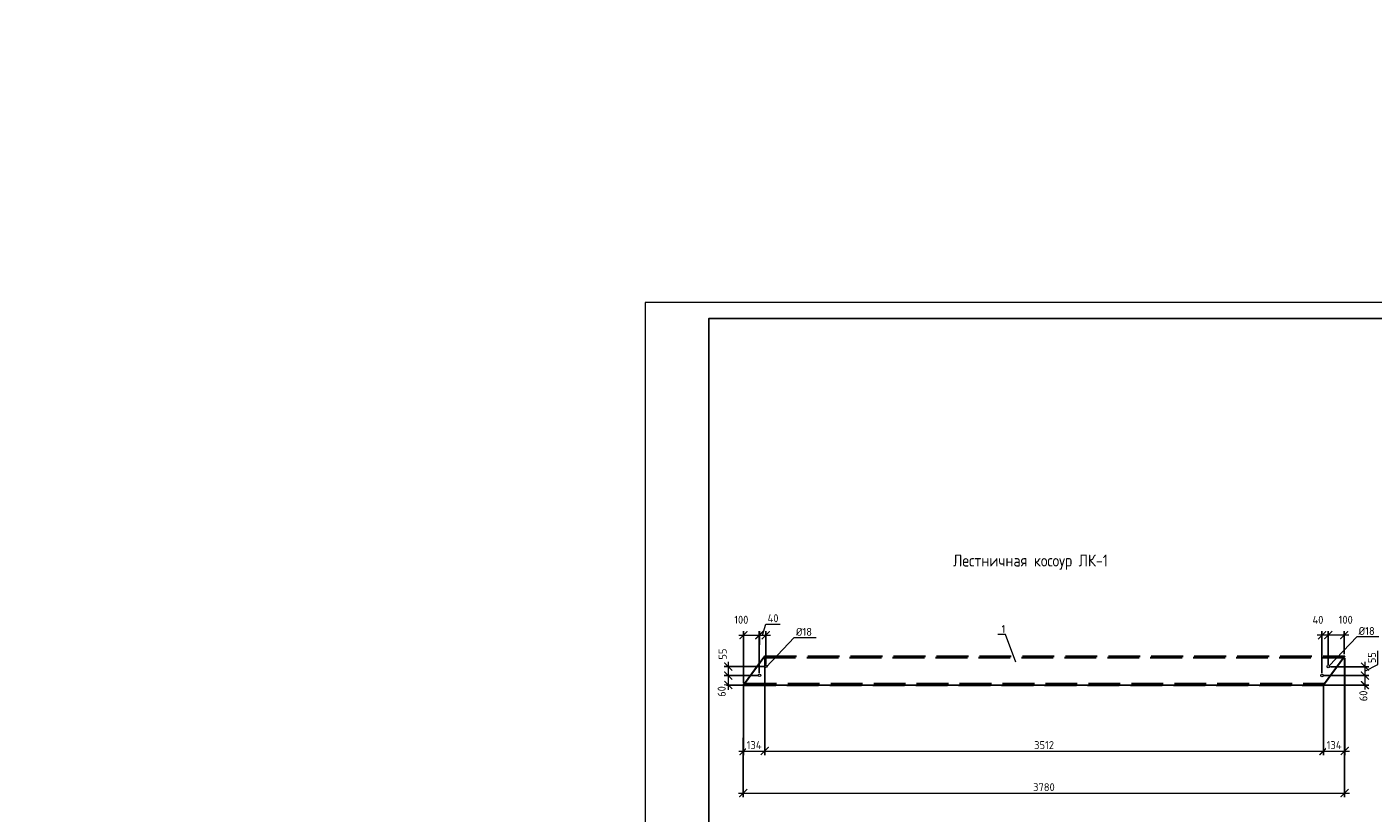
# Model space of a CAD drawing. Header units: millimetres. Extents: x 259029 to 2494469, y -731578 to -57567.
# Tile 194 of 207: x 509462 to 517924, y -519427 to -514484. Entities that reach past the tile are written whole.
import ezdxf
from ezdxf import colors
from ezdxf.entities.mleader import LeaderData, LeaderLine
from ezdxf.enums import TextEntityAlignment as Align
from ezdxf.math import Vec2, Vec3

# ---------------------------------------------------------------- set-up
doc = ezdxf.new("R2010")
doc.units = ezdxf.units.MM
doc.linetypes.add('______2', pattern=[270, 200, -70])
doc.layers.get('Defpoints').update_dxf_attribs({"color": 140})
for name, color, linetype, lineweight in [('RAZMER', 100, 'Continuous', 15), ('Standard', 7, 'Continuous', 25), ('Выноски', 20, 'Continuous', 20), ('РАЗРЕЗЫ', 10, 'Continuous', 60), ('Символы 0.20', 1, 'Continuous', 20), ('Текст', 41, 'Continuous', 30), ('ТОНКИЕ', 7, 'Continuous', 9)]:
    doc.layers.add(name, color=color, linetype=linetype, lineweight=lineweight)
doc.layers.add('ТОЛСТЫЕ_ОСНОВНЫЕ', color=6, linetype='Continuous')
doc.styles.add('style1', font='GOST_Common.ttf', dxfattribs={"height": 500})
doc.styles.add('ГОСТ', font='GOST_Common.ttf')
doc.dimstyles.new('ГОСТ', dxfattribs={"dimscale": 0, "dimtxt": 2.5, "dimasz": 2.5, "dimexe": 1.25, "dimexo": 0.625, "dimtad": 1, "dimdec": 0, "dimtxsty": 'ГОСТ', "dimblk": 'ARCHTICK', "dimcen": 2.5, "dimdle": 1.5, "dimclrd": 256, "dimclre": 256, "dimclrt": 256, "dimadec": 0, "dimazin": 0, "dimtfac": 1, "dimtdec": 0, "dimtmove": 1, "dimatfit": 3, "dimfxl": 2, "dimtfill": 1, "dimlwd": 0, "dimarcsym": 0})

# ---------------------------------------------------------------- blocks, each defined once
blk = doc.blocks.new('_None')
blk = doc.blocks.new('*U92')
at = {"layer": 'ТОЛСТЫЕ_ОСНОВНЫЕ'}
for p, q in [((8, 5), (8, 90)), ((8, 90), (20, 90)), ((13, 5), (13, 90)), ((8, 65), (20, 65)), ((8, 30), (20, 30)), ((20, 5), (8, 5))]:
    blk.add_line(p, q, dxfattribs=at)
at = {"layer": 'ТОЛСТЫЕ_ОСНОВНЫЕ', "color": 6}
blk.add_lwpolyline([(20, 5), (415, 5), (415, 292), (20, 292)], close=True, dxfattribs=at)
at = {"layer": 'ТОНКИЕ'}
blk.add_lwpolyline([(0, 0), (420, 0), (420, 297), (0, 297)], close=True, dxfattribs=at)
at = {"layer": 'Текст', "style": 'style1'}
for s, p in [('Взам.инв.№', (10.5, 77.5)), ('Подпись и дата', (10.5, 47.5)), ('Инв.№ подл.', (10.5, 17.5))]:
    blk.add_text(s, height=3, rotation=90, dxfattribs=at).set_placement(p, align=Align.MIDDLE)
blk.add_text('Формат А3', height=2.5, dxfattribs=at).set_placement((375.57, 1.2))
blk = doc.blocks.new('_ArchTick')
at = {"color": 0, "linetype": 'ByBlock', "const_width": 0.15}
blk.add_lwpolyline([(-0.5, -0.5), (0.5, 0.5)], dxfattribs=at)
blk = doc.blocks.new('*D151')
at = {"layer": 'Defpoints', "color": 0, "lineweight": -2, "transparency": 16777216}
for p in [(517643.8, -518506.7, 0), (517602.2, -518562, 0), (517873.2, -518562)]:
    blk.add_point(p, dxfattribs=at)
at = {"layer": 'RAZMER', "lineweight": 0, "transparency": 16777216}
for p, q in [((517954.4, -518492.2), (517954.4, -518407.2)), ((517873.2, -518476.7), (517873.2, -518592)), ((517873.2, -518534.4), (517954.4, -518492.2))]:
    blk.add_line(p, q, dxfattribs=at)
at = {"layer": 'RAZMER', "lineweight": -2, "transparency": 16777216}
for p, q in [((517656.3, -518506.7), (517898.2, -518506.7)), ((517614.7, -518562), (517898.2, -518562))]:
    blk.add_line(p, q, dxfattribs=at)
at = {"layer": 'RAZMER', "lineweight": 0, "transparency": 16777216, "xscale": 50, "yscale": 50, "zscale": 50, "rotation": 270}
blk.add_blockref('_ArchTick', (517873.2, -518562), dxfattribs=at)
at = {"layer": 'RAZMER', "transparency": 16777216, "insert": (517916.9, -518449.7), "char_height": 50, "attachment_point": 5, "rotation": 90, "style": 'ГОСТ', "bg_fill": 3, "box_fill_scale": 1.1, "bg_fill_color": 256, "bg_fill_true_color": 13158600, "bg_fill_transparency": 0}
blk.add_mtext('55', dxfattribs=at)
at = {"layer": 'RAZMER', "lineweight": 0, "transparency": 16777216, "xscale": 50, "yscale": 50, "zscale": 50, "rotation": 90}
blk.add_blockref('_ArchTick', (517873.2, -518506.7), dxfattribs=at)
blk = doc.blocks.new('*D152')
at = {"layer": 'Defpoints', "color": 0, "lineweight": -2, "transparency": 16777216}
for p in [(517823.6, -518562), (517598.2, -518622.2)]:
    blk.add_point(p, dxfattribs=at)
at = {"layer": 'RAZMER', "lineweight": -2, "transparency": 16777216}
for p, q in [((517836.1, -518562), (517898.2, -518562)), ((517610.7, -518622.2), (517898.2, -518622.2))]:
    blk.add_line(p, q, dxfattribs=at)
at = {"layer": 'RAZMER', "lineweight": 0, "transparency": 16777216}
blk.add_line((517873.2, -518532), (517873.2, -518652.2), dxfattribs=at)
at = {"layer": 'RAZMER', "lineweight": 0, "transparency": 16777216, "xscale": 50, "yscale": 50, "zscale": 50, "rotation": 90}
blk.add_blockref('_ArchTick', (517873.2, -518562), dxfattribs=at)
at = {"layer": 'RAZMER', "transparency": 16777216, "insert": (517863.5, -518690.2), "char_height": 50, "attachment_point": 5, "rotation": 90, "style": 'ГОСТ', "bg_fill": 3, "box_fill_scale": 1.1, "bg_fill_color": 256, "bg_fill_true_color": 13158600, "bg_fill_transparency": 0}
blk.add_mtext('60', dxfattribs=at)
at = {"layer": 'Defpoints', "color": 0, "lineweight": -2, "transparency": 16777216}
blk.add_point((517873.2, -518622.2), dxfattribs=at)
at = {"layer": 'RAZMER', "lineweight": 0, "transparency": 16777216, "xscale": 50, "yscale": 50, "zscale": 50, "rotation": 270}
blk.add_blockref('_ArchTick', (517873.2, -518622.2), dxfattribs=at)
blk = doc.blocks.new('*D153')
at = {"layer": 'Defpoints', "color": 0, "lineweight": -2, "transparency": 16777216}
for p in [(514108.5, -518506.3, 0), (513870.7, -518561.7), (514067, -518561.7, 0)]:
    blk.add_point(p, dxfattribs=at)
at = {"layer": 'RAZMER', "lineweight": -2, "transparency": 16777216}
for p, q in [((514096, -518506.3), (513845.7, -518506.3)), ((514054.5, -518561.7), (513845.7, -518561.7))]:
    blk.add_line(p, q, dxfattribs=at)
at = {"layer": 'RAZMER', "lineweight": 0, "transparency": 16777216}
blk.add_line((513870.7, -518476.3), (513870.7, -518591.7), dxfattribs=at)
at = {"layer": 'RAZMER', "lineweight": 0, "transparency": 16777216, "xscale": 50, "yscale": 50, "zscale": 50, "rotation": 270}
blk.add_blockref('_ArchTick', (513870.7, -518561.7), dxfattribs=at)
at = {"layer": 'RAZMER', "transparency": 16777216, "insert": (513835.7, -518427.3), "char_height": 50, "attachment_point": 5, "rotation": 90, "style": 'ГОСТ', "bg_fill": 3, "box_fill_scale": 1.1, "bg_fill_color": 256, "bg_fill_true_color": 13158600, "bg_fill_transparency": 0}
blk.add_mtext('55', dxfattribs=at)
at = {"layer": 'RAZMER', "lineweight": 0, "transparency": 16777216, "xscale": 50, "yscale": 50, "zscale": 50, "rotation": 90}
blk.add_blockref('_ArchTick', (513870.7, -518506.3), dxfattribs=at)
blk = doc.blocks.new('*D154')
at = {"layer": 'Defpoints', "color": 0, "lineweight": -2, "transparency": 16777216}
for p in [(513920.5, -518561.7), (514097.3, -518622)]:
    blk.add_point(p, dxfattribs=at)
at = {"layer": 'RAZMER', "lineweight": -2, "transparency": 16777216}
for p, q in [((513908, -518561.7), (513845.7, -518561.7)), ((514084.8, -518622), (513845.7, -518622))]:
    blk.add_line(p, q, dxfattribs=at)
at = {"layer": 'RAZMER', "lineweight": 0, "transparency": 16777216}
blk.add_line((513870.7, -518531.7), (513870.7, -518652), dxfattribs=at)
at = {"layer": 'RAZMER', "transparency": 16777216, "insert": (513829.4, -518662.6), "char_height": 50, "attachment_point": 5, "rotation": 90, "style": 'ГОСТ', "bg_fill": 3, "box_fill_scale": 1.1, "bg_fill_color": 256, "bg_fill_true_color": 13158600, "bg_fill_transparency": 0}
blk.add_mtext('60', dxfattribs=at)
at = {"layer": 'Defpoints', "color": 0, "lineweight": -2, "transparency": 16777216}
blk.add_point((513870.7, -518622), dxfattribs=at)
at = {"layer": 'RAZMER', "lineweight": 0, "transparency": 16777216, "xscale": 50, "yscale": 50, "zscale": 50}
for p, rotation in [((513870.7, -518561.7), 90), ((513870.7, -518622), 270)]:
    blk.add_blockref('_ArchTick', p, dxfattribs=dict(at, rotation=rotation))
blk = doc.blocks.new('*D155')
at = {"layer": 'Defpoints', "color": 0, "lineweight": -2, "transparency": 16777216}
for p in [(514065.9, -518308.1), (514065.9, -518560.7, 0), (513966.4, -518622)]:
    blk.add_point(p, dxfattribs=at)
at = {"layer": 'RAZMER', "lineweight": 0, "transparency": 16777216}
blk.add_line((513936.4, -518308.1), (514095.9, -518308.1), dxfattribs=at)
at = {"layer": 'RAZMER', "lineweight": -2, "transparency": 16777216}
for p, q in [((513966.4, -518609.5), (513966.4, -518283.1)), ((514065.9, -518548.2), (514065.9, -518283.1))]:
    blk.add_line(p, q, dxfattribs=at)
at = {"layer": 'RAZMER', "lineweight": 0, "transparency": 16777216, "xscale": 50, "yscale": 50, "zscale": 50, "rotation": 180}
blk.add_blockref('_ArchTick', (513966.4, -518308.1), dxfattribs=at)
at = {"layer": 'RAZMER', "lineweight": 0, "transparency": 16777216, "xscale": 50, "yscale": 50, "zscale": 50}
blk.add_blockref('_ArchTick', (514065.9, -518308.1), dxfattribs=at)
at = {"layer": 'RAZMER', "transparency": 16777216, "insert": (513952.7, -518211.2), "char_height": 50, "attachment_point": 5, "style": 'ГОСТ', "bg_fill": 3, "box_fill_scale": 1.1, "bg_fill_color": 256, "bg_fill_true_color": 13158600, "bg_fill_transparency": 0}
blk.add_mtext('100', dxfattribs=at)
blk = doc.blocks.new('*D156')
at = {"layer": 'Defpoints', "color": 0, "lineweight": -2, "transparency": 16777216}
for p in [(514106.5, -518308.3), (514066.9, -518381.4), (514106.5, -518504.8, 0)]:
    blk.add_point(p, dxfattribs=at)
at = {"layer": 'RAZMER', "lineweight": 0, "transparency": 16777216}
for p, q in [((514086.7, -518308.3), (514107.3, -518239.5)), ((514107.3, -518239.5), (514197.3, -518239.5)), ((514036.9, -518308.3), (514136.5, -518308.3))]:
    blk.add_line(p, q, dxfattribs=at)
at = {"layer": 'RAZMER', "lineweight": -2, "transparency": 16777216}
for p, q in [((514066.9, -518368.9), (514066.9, -518283.3)), ((514106.5, -518492.3), (514106.5, -518283.3))]:
    blk.add_line(p, q, dxfattribs=at)
at = {"layer": 'RAZMER', "lineweight": 0, "transparency": 16777216, "xscale": 50, "yscale": 50, "zscale": 50, "rotation": 180}
blk.add_blockref('_ArchTick', (514066.9, -518308.3), dxfattribs=at)
at = {"layer": 'RAZMER', "lineweight": 0, "transparency": 16777216, "xscale": 50, "yscale": 50, "zscale": 50}
blk.add_blockref('_ArchTick', (514106.5, -518308.3), dxfattribs=at)
at = {"layer": 'RAZMER', "transparency": 16777216, "insert": (514152.3, -518202), "char_height": 50, "attachment_point": 5, "style": 'ГОСТ', "bg_fill": 3, "box_fill_scale": 1.1, "bg_fill_color": 256, "bg_fill_true_color": 13158600, "bg_fill_transparency": 0}
blk.add_mtext('40', dxfattribs=at)
blk = doc.blocks.new('*D157')
at = {"layer": 'Defpoints', "color": 0, "lineweight": -2, "transparency": 16777216}
for p in [(517642.8, -518308.2), (517642.8, -518506.7, 0), (517742.5, -518440.4)]:
    blk.add_point(p, dxfattribs=at)
at = {"layer": 'RAZMER', "lineweight": 0, "transparency": 16777216}
blk.add_line((517772.5, -518308.2), (517612.8, -518308.2), dxfattribs=at)
at = {"layer": 'RAZMER', "lineweight": -2, "transparency": 16777216}
for p, q in [((517642.8, -518494.2), (517642.8, -518283.2)), ((517742.5, -518427.9), (517742.5, -518283.2))]:
    blk.add_line(p, q, dxfattribs=at)
at = {"layer": 'RAZMER', "lineweight": 0, "transparency": 16777216, "xscale": 50, "yscale": 50, "zscale": 50, "rotation": 180}
blk.add_blockref('_ArchTick', (517642.8, -518308.2), dxfattribs=at)
at = {"layer": 'RAZMER', "lineweight": 0, "transparency": 16777216, "xscale": 50, "yscale": 50, "zscale": 50}
blk.add_blockref('_ArchTick', (517742.5, -518308.2), dxfattribs=at)
at = {"layer": 'RAZMER', "transparency": 16777216, "insert": (517752.2, -518211.3), "char_height": 50, "attachment_point": 5, "style": 'ГОСТ', "bg_fill": 3, "box_fill_scale": 1.1, "bg_fill_color": 256, "bg_fill_true_color": 13158600, "bg_fill_transparency": 0}
blk.add_mtext('100', dxfattribs=at)
blk = doc.blocks.new('*D158')
at = {"layer": 'Defpoints', "color": 0, "lineweight": -2, "transparency": 16777216}
for p in [(517603.3, -518308.5), (517642.8, -518398.6), (517603.3, -518560.2, 0)]:
    blk.add_point(p, dxfattribs=at)
at = {"layer": 'RAZMER', "lineweight": 0, "transparency": 16777216}
blk.add_line((517672.8, -518308.5), (517573.3, -518308.5), dxfattribs=at)
at = {"layer": 'RAZMER', "lineweight": -2, "transparency": 16777216}
for p, q in [((517603.3, -518547.7), (517603.3, -518283.5)), ((517642.8, -518386.1), (517642.8, -518283.5))]:
    blk.add_line(p, q, dxfattribs=at)
at = {"layer": 'RAZMER', "lineweight": 0, "transparency": 16777216, "xscale": 50, "yscale": 50, "zscale": 50, "rotation": 180}
blk.add_blockref('_ArchTick', (517603.3, -518308.5), dxfattribs=at)
at = {"layer": 'RAZMER', "lineweight": 0, "transparency": 16777216, "xscale": 50, "yscale": 50, "zscale": 50}
blk.add_blockref('_ArchTick', (517642.8, -518308.5), dxfattribs=at)
at = {"layer": 'RAZMER', "transparency": 16777216, "insert": (517578, -518211.8), "char_height": 50, "attachment_point": 5, "style": 'ГОСТ', "bg_fill": 3, "box_fill_scale": 1.1, "bg_fill_color": 256, "bg_fill_true_color": 13158600, "bg_fill_transparency": 0}
blk.add_mtext('40', dxfattribs=at)
blk = doc.blocks.new('*D119')
at = {"layer": 'Defpoints', "color": 0, "lineweight": -2, "transparency": 16777216}
for p in [(514100.3, -518440.2), (513966.4, -518604)]:
    blk.add_point(p, dxfattribs=at)
at = {"layer": 'RAZMER', "lineweight": -2, "transparency": 16777216}
for p, q in [((514100.3, -518452.7), (514100.3, -519061.9)), ((513966.4, -518616.5), (513966.4, -519061.9))]:
    blk.add_line(p, q, dxfattribs=at)
at = {"layer": 'RAZMER', "lineweight": 0, "transparency": 16777216}
blk.add_line((513936.4, -519036.9), (514130.3, -519036.9), dxfattribs=at)
at = {"layer": 'RAZMER', "lineweight": 0, "transparency": 16777216, "xscale": 50, "yscale": 50, "zscale": 50, "rotation": 180}
blk.add_blockref('_ArchTick', (513966.4, -519036.9), dxfattribs=at)
at = {"layer": 'RAZMER', "lineweight": 0, "transparency": 16777216, "xscale": 50, "yscale": 50, "zscale": 50}
blk.add_blockref('_ArchTick', (514100.3, -519036.9), dxfattribs=at)
at = {"layer": 'RAZMER', "transparency": 16777216, "insert": (514033.3, -518999.4), "char_height": 50, "attachment_point": 5, "style": 'ГОСТ', "bg_fill": 3, "box_fill_scale": 1.1, "bg_fill_color": 256, "bg_fill_true_color": 13158600, "bg_fill_transparency": 0}
blk.add_mtext('134', dxfattribs=at)
at = {"layer": 'Defpoints', "color": 0, "lineweight": -2, "transparency": 16777216}
blk.add_point((514100.3, -519036.9), dxfattribs=at)
blk = doc.blocks.new('*D120')
at = {"layer": 'Defpoints', "color": 0, "lineweight": -2, "transparency": 16777216}
for p in [(517745.5, -518440.4), (513965.4, -518940.8), (517745.5, -519301.6)]:
    blk.add_point(p, dxfattribs=at)
at = {"layer": 'RAZMER', "lineweight": -2, "transparency": 16777216}
for p, q in [((517745.5, -518452.9), (517745.5, -519326.6)), ((513965.4, -518953.3), (513965.4, -519326.6))]:
    blk.add_line(p, q, dxfattribs=at)
at = {"layer": 'RAZMER', "lineweight": 0, "transparency": 16777216}
blk.add_line((513935.4, -519301.6), (517775.5, -519301.6), dxfattribs=at)
at = {"layer": 'RAZMER', "lineweight": 0, "transparency": 16777216, "xscale": 50, "yscale": 50, "zscale": 50, "rotation": 180}
blk.add_blockref('_ArchTick', (513965.4, -519301.6), dxfattribs=at)
at = {"layer": 'RAZMER', "lineweight": 0, "transparency": 16777216, "xscale": 50, "yscale": 50, "zscale": 50}
blk.add_blockref('_ArchTick', (517745.5, -519301.6), dxfattribs=at)
at = {"layer": 'RAZMER', "transparency": 16777216, "insert": (515855.4, -519264.1), "char_height": 50, "attachment_point": 5, "style": 'ГОСТ', "bg_fill": 3, "box_fill_scale": 1.1, "bg_fill_color": 256, "bg_fill_true_color": 13158600, "bg_fill_transparency": 0}
blk.add_mtext('3780', dxfattribs=at)
blk = doc.blocks.new('*D121')
at = {"layer": 'Defpoints', "color": 0, "lineweight": -2, "transparency": 16777216}
for p in [(514100.3, -518604), (517612.6, -518622), (517612.6, -519036.9)]:
    blk.add_point(p, dxfattribs=at)
at = {"layer": 'RAZMER', "lineweight": -2, "transparency": 16777216}
for p, q in [((514100.3, -518616.5), (514100.3, -519061.9)), ((517612.6, -518634.5), (517612.6, -519061.9))]:
    blk.add_line(p, q, dxfattribs=at)
at = {"layer": 'RAZMER', "lineweight": 0, "transparency": 16777216}
blk.add_line((514070.3, -519036.9), (517642.6, -519036.9), dxfattribs=at)
at = {"layer": 'RAZMER', "lineweight": 0, "transparency": 16777216, "xscale": 50, "yscale": 50, "zscale": 50, "rotation": 180}
blk.add_blockref('_ArchTick', (514100.3, -519036.9), dxfattribs=at)
at = {"layer": 'RAZMER', "lineweight": 0, "transparency": 16777216, "xscale": 50, "yscale": 50, "zscale": 50}
blk.add_blockref('_ArchTick', (517612.6, -519036.9), dxfattribs=at)
at = {"layer": 'RAZMER', "transparency": 16777216, "insert": (515856.4, -518999.4), "char_height": 50, "attachment_point": 5, "style": 'ГОСТ', "bg_fill": 3, "box_fill_scale": 1.1, "bg_fill_color": 256, "bg_fill_true_color": 13158600, "bg_fill_transparency": 0}
blk.add_mtext('3512', dxfattribs=at)
blk = doc.blocks.new('*D122')
at = {"layer": 'Defpoints', "color": 0, "lineweight": -2, "transparency": 16777216}
for p in [(517746.5, -518440.2), (517612.6, -518604)]:
    blk.add_point(p, dxfattribs=at)
at = {"layer": 'RAZMER', "lineweight": -2, "transparency": 16777216}
for p, q in [((517746.5, -518452.7), (517746.5, -519061.9)), ((517612.6, -518616.5), (517612.6, -519061.9))]:
    blk.add_line(p, q, dxfattribs=at)
at = {"layer": 'RAZMER', "lineweight": 0, "transparency": 16777216}
blk.add_line((517582.6, -519036.9), (517776.5, -519036.9), dxfattribs=at)
at = {"layer": 'RAZMER', "lineweight": 0, "transparency": 16777216, "xscale": 50, "yscale": 50, "zscale": 50, "rotation": 180}
blk.add_blockref('_ArchTick', (517612.6, -519036.9), dxfattribs=at)
at = {"layer": 'RAZMER', "lineweight": 0, "transparency": 16777216, "xscale": 50, "yscale": 50, "zscale": 50}
blk.add_blockref('_ArchTick', (517746.5, -519036.9), dxfattribs=at)
at = {"layer": 'RAZMER', "transparency": 16777216, "insert": (517679.5, -518999.4), "char_height": 50, "attachment_point": 5, "style": 'ГОСТ', "bg_fill": 3, "box_fill_scale": 1.1, "bg_fill_color": 256, "bg_fill_true_color": 13158600, "bg_fill_transparency": 0}
blk.add_mtext('134', dxfattribs=at)
at = {"layer": 'Defpoints', "color": 0, "lineweight": -2, "transparency": 16777216}
blk.add_point((517746.5, -519036.9), dxfattribs=at)
blk = doc.blocks.new('ааапп')
at = {"layer": 'Символы 0.20'}
ml = blk.add_multileader_mtext('Standard', dxfattribs=at)
ml.set_content('по7(л.6)', color=256, style='ГОСТ')
ml.set_leader_properties(color=256, linetype='ByLayer', lineweight=-1)
ml.set_arrow_properties(name='NONE')
ml.build(insert=Vec2(0, 0))
ml.multileader.update_dxf_attribs({"text_left_attachment_type": 6, "text_right_attachment_type": 6, "dogleg_length": 0.25, "arrow_head_size": 200, "scale": 100})
ctx = ml.context
ctx.base_point, ctx.scale, ctx.char_height, ctx.arrow_head_size, ctx.landing_gap_size, ctx.plane_origin = Vec3(609782.7, -570717.4), 100, 250, 200, 25, Vec3(612513.4, -570395.2)
ctx.left_attachment, ctx.right_attachment = 6, 6
notes = []
notes.append((ctx, [(1, (1, 1, 0), (610957.7, -570717.4), (-1, 0), 25, [(0, [(611147.2, -569654.4)], 0, [])])]))
ctx.mtext.insert, ctx.mtext.width, ctx.mtext.defined_height, ctx.mtext.flow_direction = Vec3(609807.7, -570417.4), 1094.387, 742.8, 5
ml = blk.add_multileader_mtext('Standard', dxfattribs=at)
ml.set_content('4(л.6)', color=256, style='ГОСТ')
ml.set_leader_properties(color=256, linetype='ByLayer', lineweight=-1)
ml.set_arrow_properties(name='NONE')
ml.build(insert=Vec2(0, 0))
ml.multileader.update_dxf_attribs({"text_left_attachment_type": 6, "text_right_attachment_type": 6, "dogleg_length": 0.25, "arrow_head_size": 200, "scale": 100})
ctx = ml.context
ctx.base_point, ctx.scale, ctx.char_height, ctx.arrow_head_size, ctx.landing_gap_size, ctx.plane_origin = Vec3(611257.3, -571855.8), 100, 250, 200, 25, Vec3(612471.5, -574008.5)
ctx.left_attachment, ctx.right_attachment = 6, 6
notes.append((ctx, [(0, (1, 1, 0), (611232.3, -571855.8), (1, 0), 25, [(0, [(611050.1, -572508.2)], 0, [])])]))
ctx.mtext.insert, ctx.mtext.width, ctx.mtext.defined_height, ctx.mtext.flow_direction = Vec3(611282.3, -571555.8), 1018.139, 759.8, 5
for ctx, leaders in notes:
    for number, flags, end, landing, length, lines in leaders:
        leader = LeaderData()
        leader.index, (leader.has_last_leader_line, leader.has_dogleg_vector, leader.attachment_direction) = number, flags
        leader.last_leader_point, leader.dogleg_vector, leader.dogleg_length = Vec3(end), Vec3(landing), length
        for number, points, colour, breaks in lines:
            line = LeaderLine()
            line.index, line.vertices, line.color, line.breaks = number, Vec3.list(points), colors.encode_raw_color(colour), breaks
            leader.lines.append(line)
        ctx.leaders.append(leader)

msp = doc.modelspace()

# ---------------------------------------------------------------- texts
at = {"layer": 'Выноски'}
note = msp.add_mtext_static_columns([''] * 2, width=18604.939, gutter_width=10240.1, height=0, dxfattribs=dict(at, insert=(295601.8, -509833), char_height=250, attachment_point=1, style='ГОСТ'))
for column, words in zip([note] + note.columns.linked_columns, ['\\pi8790.91665;Общие указания:\\P\\pi570.45,l346.2,t2000;1.^IСтроительство здания должно производиться в соответствии с проектом производства работ (ППР). при {\\H1.66663x; }\\P\\pi0,t346.2;отсутствии проекта ППР в производство строительно-монтажных работ запрещается. {\\H1.18896x; }\\P\\pi570.45,t2000;2.^IМонтаж сборных конструкций вести в соответствии с требованиями СП 70.13330.2012 "Несущие и {\\H1.54818x; }\\P\\pi0,t346.2;ограждающие конструкции "(акт.ред. СНиП 3.03.01-87*).{\\H1.62844x;\\C0; \\H0.61408x;\\P\\pi570.45,t2000;}3.^IВсе сварные работы следует вести в соответствии с ГОСТ 5264-80* "Ручная дуговая сварка.Соединения {\\H1.20169x; }\\P\\pi0,t346.2;сварные" и  ГОСТ 14098-2014 "Соединения сварные арматуры и закладных деталей железобетонных конструкций". {\\H1.54394x; }\\PСварку вести электродами типа Э42А. {\\H1.42985x;\\C0; \\H0.69937x;\\P\\pi570.45,t2000;}4.^IВсе металлические конструкции окрасить эмалью ПФ-1189 по ГОСТ 6465-79 в два слоя. Эмаль наносить на {\\H1.46788x; }\\P\\pi0,t346.2;грунтовку ГФ-021 по ГОСТ 25129-82 (первый слой - на заводе-изготовителе, второй слой - на монтаже).{\\H1.65521x;\\C0; \\H0.60415x;\\P\\pi10052.46968,l0,tz;\\H1.55946x; \\H0.64125x;\\P\\H1.64685x; \\H0.60722x;\\P\\pi812.5,l41.6675;\\H1.23852x; \\H0.80742x;\\P}', '']):
    column.text = words

# ---------------------------------------------------------------- next in the draw order: block references
at = {"layer": 'РАЗРЕЗЫ', "color": 2, "lineweight": -2, "rotation": 45.00000000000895}
msp.add_blockref('ааапп', (-370061.8, -617495.3), dxfattribs=at)

# ---------------------------------------------------------------- next in the draw order: block references
at = {"xscale": 20, "yscale": 20, "zscale": 20}
msp.add_blockref('*U92', (513348, -522157.1), dxfattribs=at)

# ---------------------------------------------------------------- next in the draw order: texts
at = {"layer": 'Текст', "ltscale": 6, "insert": (515770.7, -517801.5), "char_height": 75, "width": 4733.292, "attachment_point": 2, "style": 'ГОСТ'}
msp.add_mtext('{\\W0.9;Лестничная косоур ЛК-1}', dxfattribs=at)

# ---------------------------------------------------------------- next in the draw order: leaders
at = {"layer": 'Символы 0.20'}
ml = msp.add_multileader_mtext('Standard', dxfattribs=at)
ml.set_content('1', color=256, style='ГОСТ')
ml.set_leader_properties(color=256, linetype='ByLayer', lineweight=-1)
ml.set_arrow_properties(name='NONE')
ml.build(insert=Vec2(0, 0))
ml.multileader.update_dxf_attribs({"text_left_attachment_type": 6, "text_right_attachment_type": 6, "dogleg_length": 0.25, "arrow_head_size": 40, "scale": 20})
ctx = ml.context
ctx.base_point, ctx.scale, ctx.char_height, ctx.arrow_head_size, ctx.landing_gap_size, ctx.plane_origin = Vec3(515583.7, -518304.6), 20, 50, 40, 5, Vec3(515679.2, -518478.6)
ctx.left_attachment, ctx.right_attachment = 6, 6
notes = []
notes.append((ctx, [(1, (1, 1, 0), (515613.7, -518304.6), (-1, 0), 5, [(0, [(515679.2, -518478.6)], 0, [])])]))
ctx.mtext.insert, ctx.mtext.width, ctx.mtext.flow_direction = Vec3(515588.7, -518244.6), 534.484, 5
for ctx, leaders in notes:
    for number, flags, end, landing, length, lines in leaders:
        leader = LeaderData()
        leader.index, (leader.has_last_leader_line, leader.has_dogleg_vector, leader.attachment_direction) = number, flags
        leader.last_leader_point, leader.dogleg_vector, leader.dogleg_length = Vec3(end), Vec3(landing), length
        for number, points, colour, breaks in lines:
            line = LeaderLine()
            line.index, line.vertices, line.color, line.breaks = number, Vec3.list(points), colors.encode_raw_color(colour), breaks
            leader.lines.append(line)
        ctx.leaders.append(leader)

# ---------------------------------------------------------------- next in the draw order: dimensions: what is measured, and where the dimension line sits
at = {"layer": 'RAZMER', "color": 0}
dim = msp.add_linear_dim(base=(513870.7, -518561.7), p1=(514108.5, -518506.3, 0), p2=(514067, -518561.7, 0), angle=90, dimstyle='ГОСТ', override={"dimscale": 20}, dxfattribs=at)
dim.commit()
dim.dimension.update_dxf_attribs({"geometry": '*D153', "text_midpoint": (513873.2, -518427.3), "dimtype": 160})
at = {"layer": 'RAZMER', "color": 1}
dim = msp.add_linear_dim(base=(517873.2, -518562), p1=(517643.8, -518506.7, 0), p2=(517602.2, -518562, 0), angle=90, dimstyle='ГОСТ', override={"dimscale": 20}, dxfattribs=at)
dim.commit()
dim.dimension.update_dxf_attribs({"geometry": '*D151', "text_midpoint": (517954.4, -518479.7), "dimtype": 160})

# ---------------------------------------------------------------- next in the draw order: dimensions: what is measured, and where the dimension line sits
at = {"layer": 'RAZMER', "color": 0}
dim = msp.add_linear_dim(base=(513870.7, -518622), p1=(513920.5, -518561.7), p2=(514097.3, -518622), angle=90, dimstyle='ГОСТ', override={"dimscale": 20}, dxfattribs=at)
dim.commit()
dim.dimension.update_dxf_attribs({"geometry": '*D154', "text_midpoint": (513866.9, -518662.6), "dimtype": 160})
at = {"layer": 'RAZMER', "color": 1}
dim = msp.add_linear_dim(base=(517873.2, -518622.2), p1=(517823.6, -518562), p2=(517598.2, -518622.2), angle=90, dimstyle='ГОСТ', override={"dimscale": 20}, dxfattribs=at)
dim.commit()
dim.dimension.update_dxf_attribs({"geometry": '*D152', "text_midpoint": (517901, -518690.2), "dimtype": 160})

# ---------------------------------------------------------------- next in the draw order: dimensions: what is measured, and where the dimension line sits
dim = msp.add_linear_dim(base=(514065.9203, -518308.0545), p1=(513966.4122, -518621.9851), p2=(514065.9203, -518560.6999, 0), dimstyle='ГОСТ', override={"dimscale": 20}, dxfattribs=at)
dim.commit()
dim.dimension.update_dxf_attribs({"geometry": '*D155', "text_midpoint": (513952.6623, -518248.6655), "dimtype": 160})
dim = msp.add_linear_dim(base=(517642.8, -518308.2), p1=(517742.5, -518440.4), p2=(517642.8, -518506.7, 0), angle=180, dimstyle='ГОСТ', override={"dimscale": 20}, dxfattribs=at)
dim.commit()
dim.dimension.update_dxf_attribs({"geometry": '*D157', "text_midpoint": (517752.2, -518248.8), "dimtype": 160})

# ---------------------------------------------------------------- next in the draw order: linework, layer by layer
at = {"layer": 'RAZMER'}
msp.add_circle((514066.9, -518560.7, 0), 8, dxfattribs=at)
at = {"layer": 'Standard', "color": 253, "linetype": '______2', "lineweight": 30, "true_color": 0xababab}
for p, q in [((513969, -518622), (517612.6, -518622)), ((513975.1, -518612), (517620, -518612))]:
    msp.add_line(p, q, dxfattribs=at)
at = {"layer": 'РАЗРЕЗЫ', "color": 2, "lineweight": -2}
msp.add_line((513966.4, -518622), (517478.7, -518622), dxfattribs=at)

# ---------------------------------------------------------------- next in the draw order: dimensions: what is measured, and where the dimension line sits
at = {"layer": 'RAZMER', "color": 1}
dim = msp.add_linear_dim(base=(514106.5, -518308.3), p1=(514066.9, -518381.4), p2=(514106.5, -518504.8, 0), dimstyle='ГОСТ', override={"dimscale": 20, "dimtix": 0, "dimtofl": 1, "dimtmove": 1, "dimatfit": 3}, dxfattribs=at)
dim.commit()
dim.dimension.update_dxf_attribs({"geometry": '*D156', "text_midpoint": (514119.8, -518202)})
dim = msp.add_linear_dim(base=(517603.2997, -518308.4636), p1=(517642.8071, -518398.5622), p2=(517603.2997, -518560.228, 0), angle=180, dimstyle='ГОСТ', override={"dimscale": 20}, dxfattribs=at)
dim.commit()
dim.dimension.update_dxf_attribs({"geometry": '*D158', "text_midpoint": (517577.97, -518249.3228), "dimtype": 160})

# ---------------------------------------------------------------- next in the draw order: linework, layer by layer
at = {"layer": 'RAZMER'}
for centre in [(514108.4, -518504.3, 0), (517642.8, -518506.7, 0), (517603.3, -518562, 0)]:
    msp.add_circle(centre, 8, dxfattribs=at)
at = {"layer": 'Standard', "color": 253, "linetype": '______2', "lineweight": 30, "true_color": 0xababab}
for p, q in [((514093.9, -518448.9), (517740.1, -518448.9)), ((514100.3, -518440.2), (517746.5, -518440.2))]:
    msp.add_line(p, q, dxfattribs=at)
at = {"layer": 'РАЗРЕЗЫ', "color": 2, "lineweight": 30}
for p, q in [((514100.3, -518440.2), (513966.4, -518622)), ((514074.3, -518475.5), (514007.7, -518566)), ((517746.5, -518440.2), (517612.6, -518622))]:
    msp.add_line(p, q, dxfattribs=at)

# ---------------------------------------------------------------- next in the draw order: leaders
at = {"layer": 'Символы 0.20'}
ml = msp.add_multileader_mtext('Standard', dxfattribs=at)
ml.set_content('%%C18', color=256, style='ГОСТ')
ml.set_leader_properties(color=256, linetype='ByLayer', lineweight=-1)
ml.set_arrow_properties(name='NONE')
ml.build(insert=Vec2(0, 0))
ml.multileader.update_dxf_attribs({"text_left_attachment_type": 6, "text_right_attachment_type": 6, "dogleg_length": 0.25, "arrow_head_size": 40, "scale": 20})
ctx = ml.context
ctx.base_point, ctx.scale, ctx.char_height, ctx.arrow_head_size, ctx.landing_gap_size, ctx.plane_origin = Vec3(514291.1, -518322.4), 20, 50, 40, 5, Vec3(514110.8, -518496.4)
ctx.left_attachment, ctx.right_attachment = 6, 6
notes = []
notes.append((ctx, [(0, (1, 1, 0), (514286.1, -518322.4), (1, 0), 5, [(0, [(514108.8, -518508.9)], 0, [])])]))
ctx.mtext.insert, ctx.mtext.width, ctx.mtext.flow_direction = Vec3(514296.1, -518262.4), 132.994, 5
for ctx, leaders in notes:
    for number, flags, end, landing, length, lines in leaders:
        leader = LeaderData()
        leader.index, (leader.has_last_leader_line, leader.has_dogleg_vector, leader.attachment_direction) = number, flags
        leader.last_leader_point, leader.dogleg_vector, leader.dogleg_length = Vec3(end), Vec3(landing), length
        for number, points, colour, breaks in lines:
            line = LeaderLine()
            line.index, line.vertices, line.color, line.breaks = number, Vec3.list(points), colors.encode_raw_color(colour), breaks
            leader.lines.append(line)
        ctx.leaders.append(leader)

# ---------------------------------------------------------------- next in the draw order: dimensions: what is measured, and where the dimension line sits
at = {"layer": 'RAZMER', "color": 1}
dim = msp.add_linear_dim(base=(514100.3, -519036.9), p1=(513966.4, -518604), p2=(514100.3, -518440.2), angle=180, dimstyle='ГОСТ', override={"dimscale": 20, "dimtix": 0, "dimtofl": 1, "dimtmove": 1, "dimatfit": 3}, dxfattribs=at)
dim.commit()
dim.dimension.update_dxf_attribs({"geometry": '*D119', "text_midpoint": (514033.3, -518999.4)})

# ---------------------------------------------------------------- next in the draw order: dimensions: what is measured, and where the dimension line sits
dim = msp.add_linear_dim(base=(517745.5, -519301.6), p1=(513965.4, -518940.8), p2=(517745.5, -518440.4), angle=180, dimstyle='ГОСТ', override={"dimscale": 20, "dimtix": 0, "dimtofl": 1, "dimtmove": 1, "dimatfit": 3}, dxfattribs=at)
dim.commit()
dim.dimension.update_dxf_attribs({"geometry": '*D120', "text_midpoint": (515855.4, -519264.1)})

# ---------------------------------------------------------------- next in the draw order: dimensions: what is measured, and where the dimension line sits
dim = msp.add_linear_dim(base=(517612.6, -519036.9), p1=(514100.3, -518604), p2=(517612.6, -518622), angle=180, dimstyle='ГОСТ', override={"dimscale": 20, "dimtix": 0, "dimtofl": 1, "dimtmove": 1, "dimatfit": 3}, dxfattribs=at)
dim.commit()
dim.dimension.update_dxf_attribs({"geometry": '*D121', "text_midpoint": (515856.4, -518999.4)})

# ---------------------------------------------------------------- next in the draw order: dimensions: what is measured, and where the dimension line sits
dim = msp.add_linear_dim(base=(517746.5, -519036.9), p1=(517612.6, -518604), p2=(517746.5, -518440.2), angle=180, dimstyle='ГОСТ', override={"dimscale": 20, "dimtix": 0, "dimtofl": 1, "dimtmove": 1, "dimatfit": 3}, dxfattribs=at)
dim.commit()
dim.dimension.update_dxf_attribs({"geometry": '*D122', "text_midpoint": (517679.5, -518999.4)})

# ---------------------------------------------------------------- next in the draw order: texts
at = {"layer": 'Выноски'}
note = msp.add_mtext_static_columns([''] * 2, width=19641.405, gutter_width=8167.2, height=0, dxfattribs=dict(at, insert=(385740.7, -502617.6), char_height=250, attachment_point=1, style='ГОСТ'))
for column, words in zip([note] + note.columns.linked_columns, ['\\pi10527.89954; \\P\\pi570.45,l346.2,t2000;1.^IОбщие указания см. лист 1. {\\H1.46663x; }\\P2.^IМонтажные узлы 1;2;3;4;6;7;8 см. лист{\\C0; 7.\\H1.45562x; \\H0.68699x;\\P}3.^IСварку производить согласно СП70.1330.2011 электродами Э42 ГОСТ 9467-75*.{\\H1.45929x; }\\P4.^IВсе металлические конструкции окрасить эмалью ПФ-1189 по ГОСТ 6465-79 в два слоя. Эмаль наносить на {\\H1.45807x; }\\P\\pi0,t346.2;грунтовку ГФ-021 по ГОСТ 25129-82 (первый слой - на заводе-изготовителе, второй слой - на монтаже).{\\H1.65848x; }\\P\\pi570.45,t2000;5.^IОгнезащиту металлических косоуров см.л. 9.{\\H1.19167x; }\\P6.^IДлину швов принимать по длине сопряжения свариваемых элементов. все катеты сварных швов принимать {\\H1.54728x; }\\P\\pi0,t346.2;высотой 6 мм, кроме оговоренных.{\\H1.42874x; }\\P\\pi570.45,t2000;7.^IМонтаж стальных конструкций производить в соответствии с указаниями СП 70.1333.0.2012"Несущие и {\\H1.46825x; }\\P\\pi0,t346.2;ограждающие конструкции".{\\H1.45508x; }\\P\\pi570.45,t2000;8.^IЖелезобетонные изделия монтировать на цем-песчаном растворе М100 толщ. 10мм.{\\H1.46099x; }\\P{\\C0;9.^IНа разрезах 1-1;2-2 отметки чистого пола.\\H1.45599x; \\H0.68682x;\\P\\pi10570.70257,l0,tz;\\H1.82587x; \\H0.54768x;\\P\\H1.55804x; \\H0.64183x;\\P\\H1.64732x; \\H0.60705x;\\P\\pi812.5,l41.6675;\\H1.23836x; \\H0.80752x;\\P}', '']):
    column.text = words

# ---------------------------------------------------------------- next in the draw order: leaders
at = {"layer": 'Символы 0.20'}
ml = msp.add_multileader_mtext('Standard', dxfattribs=at)
ml.set_content('%%C18', color=256, style='ГОСТ')
ml.set_leader_properties(color=256, linetype='ByLayer', lineweight=-1)
ml.set_arrow_properties(name='NONE')
ml.build(insert=Vec2(0, 0))
ml.multileader.update_dxf_attribs({"text_left_attachment_type": 6, "text_right_attachment_type": 6, "dogleg_length": 0.25, "arrow_head_size": 40, "scale": 20})
ctx = ml.context
ctx.base_point, ctx.scale, ctx.char_height, ctx.arrow_head_size, ctx.landing_gap_size, ctx.plane_origin = Vec3(517828.6, -518317.2), 20, 50, 40, 5, Vec3(517648.3, -518491.1)
ctx.left_attachment, ctx.right_attachment = 6, 6
notes = []
notes.append((ctx, [(0, (1, 1, 0), (517823.6, -518317.2), (1, 0), 5, [(0, [(517646.3, -518503.6)], 0, [])])]))
ctx.mtext.insert, ctx.mtext.width, ctx.mtext.flow_direction = Vec3(517833.6, -518257.2), 132.994, 5
for ctx, leaders in notes:
    for number, flags, end, landing, length, lines in leaders:
        leader = LeaderData()
        leader.index, (leader.has_last_leader_line, leader.has_dogleg_vector, leader.attachment_direction) = number, flags
        leader.last_leader_point, leader.dogleg_vector, leader.dogleg_length = Vec3(end), Vec3(landing), length
        for number, points, colour, breaks in lines:
            line = LeaderLine()
            line.index, line.vertices, line.color, line.breaks = number, Vec3.list(points), colors.encode_raw_color(colour), breaks
            leader.lines.append(line)
        ctx.leaders.append(leader)

doc.saveas('drawing.dxf')
